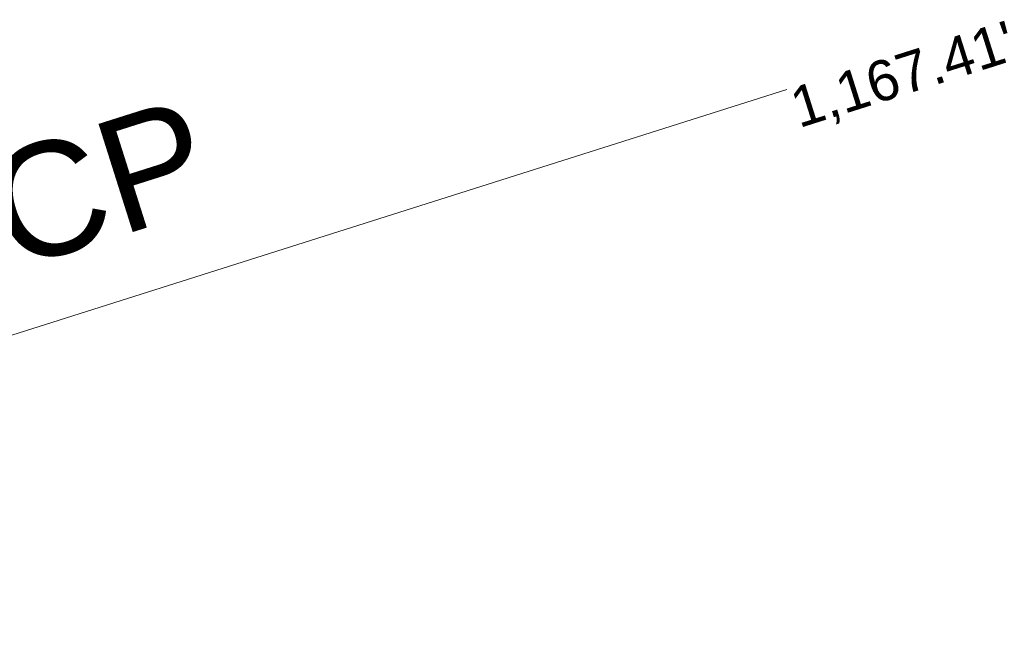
# Model space of a CAD drawing. Extents: x 2324380 to 2325559, y 691096 to 693386.
# Tile 88 of 92: x 2325121 to 2325145, y 692228 to 692243. Entities that reach past the tile are written whole.
import ezdxf
from ezdxf.enums import TextEntityAlignment as Align

# ---------------------------------------------------------------- set-up
doc = ezdxf.new("R2010")
doc.units = 0
doc.header["$MEASUREMENT"] = 0
doc.linetypes.add('DGN Style 5', pattern=[2.262434, 0.969615, -1.29282])
doc.linetypes.add('stormlineex', pattern=[0])
doc.layers.add('DR_X_Storm_Sewer', color=151, linetype='DGN Style 5', lineweight=0)
doc.layers.add('DR_X_Text', color=7, linetype='Continuous', lineweight=0)
doc.layers.add('SC_Scratch1 (Construction)', color=7, linetype='Continuous', lineweight=0, plot=False)
doc.styles.add('Style-Arial', font='arial.ttf')

msp = doc.modelspace()

# ---------------------------------------------------------------- linework, layer by layer
at = {"layer": 'DR_X_Storm_Sewer', "color": 0, "linetype": 'stormlineex', "ltscale": 15}
msp.add_line((2325096.347, 692227.922, 1167.412), (2325139.576, 692241.609, 1167.412), dxfattribs=at)

# ---------------------------------------------------------------- texts
at = {"layer": 'DR_X_Text', "lineweight": 0, "style": 'Style-Arial'}
msp.add_text('15" RCP', height=2.8, rotation=17.5685, dxfattribs=at).set_placement((2325110.382, 692236.902, 1167.412), align=Align.TOP_LEFT)
at = {"layer": 'SC_Scratch1 (Construction)', "color": 151, "lineweight": 0, "style": 'Style-Arial'}
msp.add_text("1,167.41'", height=1, rotation=17.5685, dxfattribs=at).set_placement((2325139.576, 692241.609, 1167.412), align=Align.TOP_LEFT)

doc.saveas('drawing.dxf')
